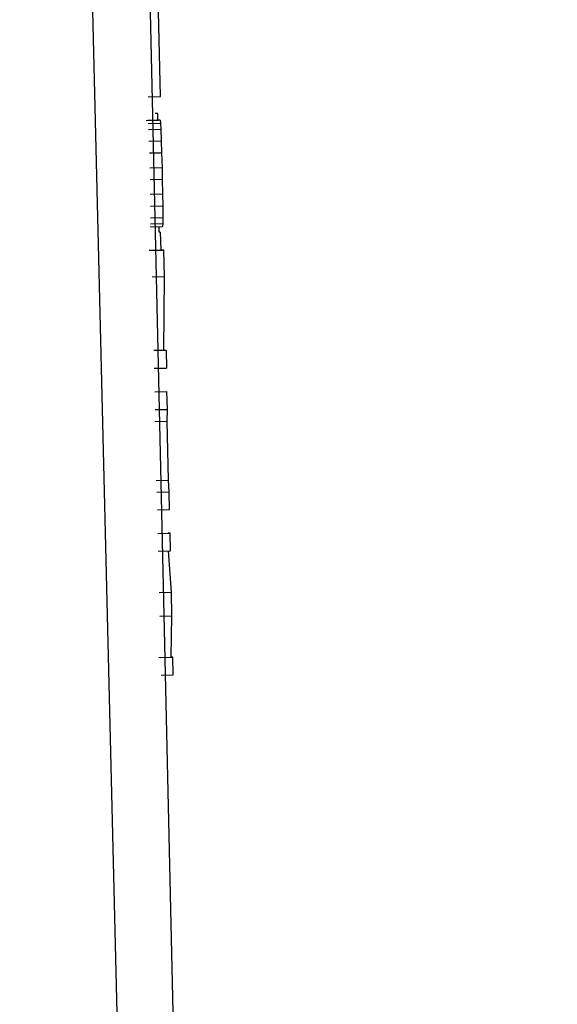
# Model space of a CAD drawing. Header units: inches. Extents: x 170 to 288, y 234 to 248.
# Tile 88 of 192: x 186.0062 to 186.0263, y 243.8312 to 243.868. Entities that reach past the tile are written whole.
import ezdxf

# ---------------------------------------------------------------- set-up
doc = ezdxf.new("R2010")
doc.units = ezdxf.units.IN
doc.header["$LTSCALE"] = 0.25
doc.header["$MEASUREMENT"] = 0
doc.layers.add('ANNOTATIONS', color=1, linetype='Continuous')
doc.layers.add('SLIM E GUIDE MOTOR LH', color=7, linetype='Continuous')
doc.styles.add('ARIAL', font='arial.ttf', dxfattribs={"height": 0.09375})
doc.dimstyles.new('STANDARD$0', dxfattribs={"dimtxt": 0.09375, "dimasz": 0.09375, "dimexe": 0.03125, "dimexo": 0.046875, "dimgap": 0.09, "dimtad": 0, "dimtih": 1, "dimtoh": 1, "dimdec": 4, "dimzin": 0, "dimdsep": 46, "dimtxsty": 'ARIAL', "dimcen": 0.09, "dimadec": 0, "dimazin": 0, "dimtfac": 1, "dimtdec": 4, "dimtofl": 0, "dimtmove": 0, "dimatfit": 1, "dimfxl": 1, "dimtolj": 1, "dimtzin": 0, "dimarcsym": 0})

# ---------------------------------------------------------------- blocks, each defined once
blk = doc.blocks.new('*D11')
at = {"layer": 'ANNOTATIONS', "color": 0, "lineweight": -2, "transparency": 16777216}
for p, q in [((185.619147, 244.143778), (187.017616, 244.143778)), ((186.986366, 244.050028), (186.986366, 242.359041)), ((186.986366, 240.233194), (186.986366, 241.924181)), ((185.70893, 240.139444), (187.017616, 240.139444))]:
    blk.add_line(p, q, dxfattribs=at)
at = {"layer": 'ANNOTATIONS', "color": 0, "transparency": 16777216}
for points in [[(186.970741, 244.050028), (187.001991, 244.050028), (186.986366, 244.143778)], [(186.970741, 240.233194), (187.001991, 240.233194), (186.986366, 240.139444)]]:
    blk.add_solid(points, dxfattribs=at)
at = {"layer": 'defpoints', "color": 0, "transparency": 16777216}
for p in [(185.572272, 244.143778), (186.986366, 244.143778), (185.662055, 240.139444)]:
    blk.add_point(p, dxfattribs=at)
at = {"layer": 'ANNOTATIONS', "color": 0, "transparency": 16777216, "insert": (186.986366, 242.141611), "char_height": 0.09375, "attachment_point": 5, "style": 'ARIAL'}
blk.add_mtext('\\A1;OPENING \\PHEIGHT', dxfattribs=at)

msp = doc.modelspace()

# ---------------------------------------------------------------- linework, layer by layer
at = {"layer": 'SLIM E GUIDE MOTOR LH'}
for p, q in [((186.009857, 243.829117), (186.007202, 243.937237)), ((186.009491, 243.937195), (186.01193, 243.829103)), ((186.011428, 243.86514), (186.01134, 243.869107)), ((186.010968, 243.86513), (186.011428, 243.86514)), ((186.011325, 243.86451), (186.011235, 243.86451)), ((186.01133, 243.864258), (186.011325, 243.86451)), ((186.010898, 243.864249), (186.011357, 243.864259)), ((186.011417, 243.864259), (186.010957, 243.864249)), ((186.010969, 243.864138), (186.011429, 243.864149)), ((186.011417, 243.864259), (186.011357, 243.864259)), ((186.011417, 243.864259), (186.011429, 243.864149)), ((186.011429, 243.864149), (186.011441, 243.863928)), ((186.010982, 243.863918), (186.011441, 243.863928)), ((186.011441, 243.863928), (186.011459, 243.863488)), ((186.010999, 243.863477), (186.011459, 243.863488)), ((186.011459, 243.863488), (186.011472, 243.863047)), ((186.011013, 243.863037), (186.011472, 243.863047)), ((186.011472, 243.863047), (186.011486, 243.862496)), ((186.011027, 243.862486), (186.011486, 243.862496)), ((186.011486, 243.862496), (186.011496, 243.862055)), ((186.011037, 243.862045), (186.011496, 243.862055)), ((186.011496, 243.862055), (186.011506, 243.861504)), ((186.011047, 243.861494), (186.011506, 243.861504)), ((186.011506, 243.861504), (186.011512, 243.861064)), ((186.011053, 243.861053), (186.011512, 243.861064)), ((186.011512, 243.861064), (186.011515, 243.860623)), ((186.011045, 243.860282), (186.011505, 243.860292)), ((186.011053, 243.860392), (186.011512, 243.860403)), ((186.011055, 243.860613), (186.011515, 243.860623)), ((186.011381, 243.860072), (186.011376, 243.860289)), ((186.011512, 243.860403), (186.011505, 243.860292)), ((186.011515, 243.860623), (186.011512, 243.860403)), ((186.011423, 243.860072), (186.011381, 243.860072)), ((186.011423, 243.860072), (186.011438, 243.85941)), ((186.011006, 243.859401), (186.011465, 243.859411)), ((186.011096, 243.859401), (186.011555, 243.859411)), ((186.011555, 243.859411), (186.011465, 243.859411)), ((186.011577, 243.858419), (186.011555, 243.859411)), ((186.011118, 243.858409), (186.011577, 243.858419)), ((186.01156, 243.855665), (186.011577, 243.858419)), ((186.011638, 243.855665), (186.011179, 243.855655)), ((186.011638, 243.855665), (186.01156, 243.855665)), ((186.011638, 243.855665), (186.011653, 243.855004)), ((186.011194, 243.854993), (186.011653, 243.855004)), ((186.011213, 243.854112), (186.011672, 243.854122)), ((186.011687, 243.853461), (186.011672, 243.854122)), ((186.011228, 243.853451), (186.011687, 243.853461)), ((186.011674, 243.85302), (186.011687, 243.853461)), ((186.011215, 243.85301), (186.011674, 243.85302)), ((186.011723, 243.850817), (186.011674, 243.85302)), ((186.011264, 243.850806), (186.011723, 243.850817)), ((186.011755, 243.850376), (186.011723, 243.850817)), ((186.011296, 243.850366), (186.011755, 243.850376)), ((186.01177, 243.849715), (186.011755, 243.850376)), ((186.011311, 243.849705), (186.01177, 243.849715)), ((186.011331, 243.848823), (186.01179, 243.848833)), ((186.01179, 243.848833), (186.0117, 243.848833)), ((186.011804, 243.848172), (186.01179, 243.848833)), ((186.011345, 243.848162), (186.011804, 243.848172)), ((186.011839, 243.84663), (186.011734, 243.848171)), ((186.011379, 243.84662), (186.011839, 243.84663)), ((186.011858, 243.845748), (186.011839, 243.84663)), ((186.011399, 243.845738), (186.011858, 243.845748)), ((186.011822, 243.844206), (186.011858, 243.845748)), ((186.011363, 243.844196), (186.011822, 243.844206)), ((186.011433, 243.844196), (186.011892, 243.844206)), ((186.011892, 243.844206), (186.011822, 243.844206)), ((186.011907, 243.843545), (186.011892, 243.844206)), ((186.011448, 243.843534), (186.011907, 243.843545))]:
    msp.add_line(p, q, dxfattribs=at)

# ---------------------------------------------------------------- dimensions: what is measured, and where the dimension line sits
at = {"layer": 'ANNOTATIONS'}
dim = msp.add_linear_dim(base=(186.986366, 244.143778), p1=(185.662055, 240.139444), p2=(185.572272, 244.143778), angle=90, text='OPENING \\PHEIGHT', dimstyle='STANDARD$0', dxfattribs=at)
dim.commit()
dim.dimension.update_dxf_attribs({"geometry": '*D11', "text_midpoint": (186.986366, 242.141611)})

doc.saveas('drawing.dxf')
